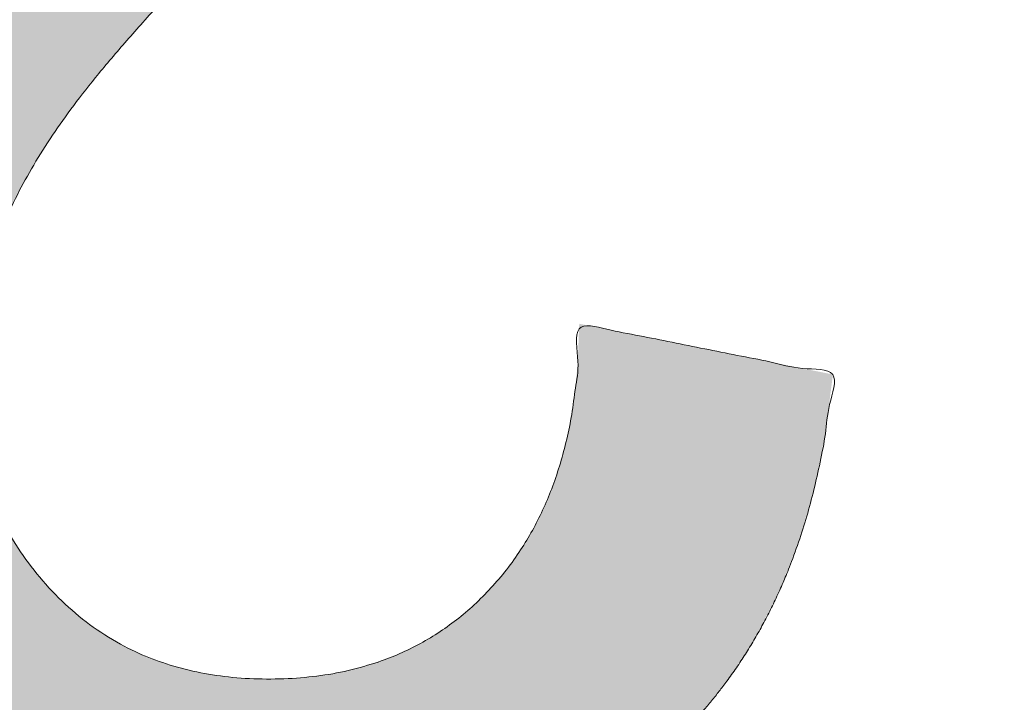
# Model space of a CAD drawing. Header units: inches. Extents: x -416 to -272, y -73 to 47.
# Tile 91 of 206: x -354.292 to -352.955, y -6.216 to -5.289. Entities that reach past the tile are written whole.
import ezdxf

# ---------------------------------------------------------------- set-up
doc = ezdxf.new("R2010")
doc.units = ezdxf.units.IN
doc.header["$LTSCALE"] = 32
doc.header["$MEASUREMENT"] = 0
doc.linetypes.add('Dash Style-1', pattern=[0.083328, 0.041656, -0.041672])
for name, color, linetype, lineweight in [('Black', 7, 'Continuous', 18), ('DashLine', 7, 'Continuous', 13), ('DashLineFill', 7, 'Dash Style-1', 13), ('Drawing', 7, 'Continuous', 18), ('Metal-DeskStructure', 7, 'Continuous', 13), ('None', 7, 'Continuous', 18), ('Plastic-BracketCover', 7, 'Continuous', 13), ('SolidLine', 7, 'Continuous', 15), ('Wood_1-H', 7, 'Continuous', 13)]:
    doc.layers.add(name, color=color, linetype=linetype, lineweight=lineweight)
pattern_1 = [(45, (0, 0), (-1.61301565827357, 1.935715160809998), []), (45, (-1.0608, 1.0608), (-0.4723460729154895, 0.4167612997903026), [])]

# ---------------------------------------------------------------- blocks, each defined once
blk = doc.blocks.new('Group-45')
at = {"layer": 'Plastic-BracketCover', "color": 7}
for points, knots in [([(1.38164285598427, 0.884128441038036), (1.463766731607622, 0.884128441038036), (1.549581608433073, 0.884128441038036), (1.553272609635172, 0.8804374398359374), (1.555118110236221, 0.8730554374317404), (1.55696180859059, 0.8619824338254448), (1.55696180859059, 0.8453729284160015), (1.555118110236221, 0.8342999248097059), (1.553272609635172, 0.8269179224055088), (1.549581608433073, 0.8232269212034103), (1.463766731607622, 0.8232269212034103), (1.38164285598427, 0.8232269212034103), (1.255227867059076, 0.7604808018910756), (1.128812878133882, 0.6977346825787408), (1.119585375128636, 0.6940436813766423), (1.112203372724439, 0.692198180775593), (1.106666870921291, 0.6958891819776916), (1.104821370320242, 0.7106531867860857), (1.104821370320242, 0.7327991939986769), (1.106666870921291, 0.7457176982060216), (1.10851237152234, 0.7530997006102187), (1.114048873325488, 0.7567907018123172), (1.117739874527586, 0.7586362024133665), (1.181408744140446, 0.789086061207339), (1.245077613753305, 0.8195359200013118), (1.263532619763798, 0.8287634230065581), (1.304133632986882, 0.8453729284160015), (1.324432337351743, 0.8546004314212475), (1.324432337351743, 0.8555231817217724), (1.324432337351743, 0.856445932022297), (1.28383402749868, 0.871209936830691), (1.246923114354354, 0.8896649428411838), (1.18233149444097, 0.9201148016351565), (1.117739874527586, 0.9505646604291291), (1.114048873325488, 0.9524101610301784), (1.10851237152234, 0.9561011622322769), (1.106666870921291, 0.963483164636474), (1.104821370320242, 0.9745561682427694), (1.104821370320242, 0.9967021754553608), (1.107589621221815, 1.016079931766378), (1.121430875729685, 1.013311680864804), (1.128812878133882, 1.009620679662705), (1.255227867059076, 0.9468745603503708), (1.38164285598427, 0.884128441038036)], [0, 0, 0, 0.05246714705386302, 0.05482524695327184, 0.05718334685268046, 0.05954144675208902, 0.06189954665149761, 0.06484717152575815, 0.06779479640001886, 0.07074242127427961, 0.07369004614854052, 0.1392739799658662, 0.1392739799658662, 0.251980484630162, 0.251980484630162, 0.259917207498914, 0.267853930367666, 0.2757906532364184, 0.2837273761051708, 0.2916640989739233, 0.2996008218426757, 0.307537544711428, 0.31547426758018, 0.31547426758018, 0.4512108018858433, 0.4512108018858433, 0.4908944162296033, 0.5305780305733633, 0.5305780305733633, 0.5322202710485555, 0.5322202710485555, 0.6091019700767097, 0.6091019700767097, 0.7421406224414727, 0.7421406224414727, 0.7498287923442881, 0.7575169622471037, 0.7652051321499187, 0.7728933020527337, 0.7836567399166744, 0.8051836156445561, 0.8159470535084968, 0.8159470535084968, 1, 1, 1]), ([(1.132503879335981, 0.670086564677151), (1.139885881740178, 0.670086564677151), (1.149113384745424, 0.6682410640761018), (1.154649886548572, 0.6645500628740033), (1.15834088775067, 0.6608590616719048), (1.15834088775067, 0.5759669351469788), (1.15834088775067, 0.4947658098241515), (1.23400551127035, 0.4947658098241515), (1.309670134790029, 0.4947658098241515), (1.309670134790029, 0.5722759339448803), (1.309670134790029, 0.6516315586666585), (1.313361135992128, 0.655322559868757), (1.318897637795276, 0.6590135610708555), (1.328123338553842, 0.6608590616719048), (1.341041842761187, 0.6608590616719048), (1.350269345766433, 0.6590135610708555), (1.355805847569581, 0.655322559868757), (1.359496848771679, 0.6516315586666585), (1.359496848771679, 0.5722759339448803), (1.359496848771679, 0.4947658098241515), (1.452693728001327, 0.4947658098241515), (1.547736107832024, 0.4947658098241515), (1.553272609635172, 0.4910766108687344), (1.555118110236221, 0.4836946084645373), (1.55696180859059, 0.4726216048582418), (1.55696180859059, 0.4560120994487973), (1.555118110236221, 0.4449390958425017), (1.553272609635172, 0.4375570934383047), (1.547736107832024, 0.4338660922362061), (1.338274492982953, 0.4338660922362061), (1.117739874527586, 0.4338660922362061), (1.106666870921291, 0.4486300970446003), (1.106666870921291, 0.5565900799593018), (1.106666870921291, 0.6608590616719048), (1.11035787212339, 0.6645500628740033), (1.115894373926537, 0.6682410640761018), (1.126967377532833, 0.670086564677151), (1.132503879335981, 0.670086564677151)], [0, 0, 0, 0.005581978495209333, 0.01116395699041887, 0.0167459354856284, 0.02232791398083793, 0.1451300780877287, 0.1451300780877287, 0.2595592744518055, 0.2595592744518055, 0.3767794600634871, 0.3795704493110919, 0.3823614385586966, 0.3851524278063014, 0.3879434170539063, 0.3900366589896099, 0.3921299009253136, 0.3942231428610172, 0.3963163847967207, 0.4842315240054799, 0.4842315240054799, 0.5899392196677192, 0.5920324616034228, 0.5941257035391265, 0.5962189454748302, 0.598312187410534, 0.5999867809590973, 0.6016613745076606, 0.6033359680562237, 0.6050105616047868, 0.7933998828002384, 0.80512203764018, 0.8168441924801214, 0.9765556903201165, 0.9824167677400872, 0.988277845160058, 0.994138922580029, 1, 1, 1]), ([(1.237695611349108, 0.3644410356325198), (1.272760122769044, 0.3644410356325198), (1.326277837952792, 0.3422950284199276), (1.363187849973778, 0.3016940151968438), (1.385333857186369, 0.2426397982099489), (1.385333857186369, 0.1752790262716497), (1.385333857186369, 0.1503647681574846), (1.465612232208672, 0.1503647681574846), (1.549581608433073, 0.1503647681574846), (1.553272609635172, 0.1466755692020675), (1.555118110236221, 0.1392935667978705), (1.55696180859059, 0.1282205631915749), (1.55696180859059, 0.1116110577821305), (1.555118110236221, 0.1005380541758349), (1.553272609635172, 0.09315605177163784), (1.549581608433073, 0.08946505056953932), (1.339197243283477, 0.08946505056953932), (1.119585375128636, 0.08946505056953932), (1.106666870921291, 0.1042290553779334), (1.106666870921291, 0.161438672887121), (1.106666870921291, 0.2241847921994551), (1.11035787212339, 0.2500218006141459), (1.117739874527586, 0.2869300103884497), (1.139885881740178, 0.3238400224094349), (1.171259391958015, 0.3515225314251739), (1.213704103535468, 0.3644410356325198), (1.237695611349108, 0.3644410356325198)], [0, 0, 0, 0.06626756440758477, 0.13253512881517, 0.1988026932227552, 0.2650702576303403, 0.3039664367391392, 0.3039664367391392, 0.4292971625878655, 0.4350595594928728, 0.4408219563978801, 0.4465843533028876, 0.4523467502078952, 0.456956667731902, 0.4615665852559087, 0.4661765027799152, 0.4707864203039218, 0.728938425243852, 0.745073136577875, 0.7612078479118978, 0.8451067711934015, 0.8709223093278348, 0.8967378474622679, 0.922553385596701, 0.948368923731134, 0.9741844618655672, 1, 1, 1]), ([(1.243232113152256, 0.3016940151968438), (1.215549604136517, 0.3016940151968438), (1.178641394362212, 0.2813935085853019), (1.162031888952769, 0.2518673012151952), (1.156495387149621, 0.2204937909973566), (1.156495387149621, 0.1771245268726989), (1.156495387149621, 0.1503647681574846), (1.24600036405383, 0.1503647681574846), (1.335505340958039, 0.1503647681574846), (1.335505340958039, 0.1771245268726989), (1.335505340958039, 0.2297212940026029), (1.322586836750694, 0.2666295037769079), (1.296751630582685, 0.2906210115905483), (1.263532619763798, 0.3016940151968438), (1.243232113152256, 0.3016940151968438)], [0, 0, 0, 0.05309765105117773, 0.1061953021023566, 0.1592929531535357, 0.2123906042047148, 0.29793681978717, 0.29793681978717, 0.5840684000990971, 0.5840684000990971, 0.6696146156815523, 0.7522109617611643, 0.8348073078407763, 0.917403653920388, 1, 1, 1])]:
    blk.add_open_spline(points, degree=2, knots=knots, dxfattribs=at)
blk = doc.blocks.new('1BRPFY-Leg_Plate (2D)')
at = {"layer": 'DashLineFill', "linetype": 'Continuous', "lineweight": 13}
h = blk.add_hatch(dxfattribs=at)
h.set_pattern_fill('Steel', color=253, style=0, pattern_type=2)
h.set_pattern_definition(pattern_1)
edge = h.paths.add_edge_path()
edge.add_arc((-1.704724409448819, 1.704724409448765), 0.1259842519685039, 90, 180, ccw=False)
edge.add_line((-1.704724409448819, 1.830708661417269), (1.704724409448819, 1.830708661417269))
edge.add_arc((1.704724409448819, 1.704724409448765), 0.1259842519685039, 0, 90, ccw=False)
edge.add_line((1.830708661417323, 1.704724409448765), (1.830708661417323, -1.704724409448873))
edge.add_arc((1.704724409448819, -1.704724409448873), 0.125984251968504, -89.99999999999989, 1.1368683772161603e-13, ccw=False)
edge.add_line((1.704724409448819, -1.830708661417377), (-1.704724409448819, -1.830708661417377))
edge.add_arc((-1.704724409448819, -1.704724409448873), 0.125984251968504, 180, 269.99999999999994, ccw=False)
edge.add_line((-1.830708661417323, -1.704724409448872), (-1.830708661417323, 1.704724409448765))
at = {"layer": 'SolidLine', "flags": 128}
blk.add_lwpolyline([(0.7086614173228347, 0.9153543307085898), (0.728920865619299, 0.9143590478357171), (0.7489852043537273, 0.9113827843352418), (0.7686612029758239, 0.9064542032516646), (0.7877593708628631, 0.8996207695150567), (0.8060957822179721, 0.8909482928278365), (0.823493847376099, 0.8805202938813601), (0.8397860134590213, 0.868437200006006), (0.8548153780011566, 0.854815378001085), (0.8684372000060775, 0.8397860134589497), (0.8805202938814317, 0.8234938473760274), (0.8909482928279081, 0.8060957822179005), (0.8996207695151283, 0.7877593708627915), (0.9064542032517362, 0.7686612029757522), (0.9113827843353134, 0.7489852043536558), (0.9143590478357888, 0.7289208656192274), (0.9153543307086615, 0.7086614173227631), (0.9143590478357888, 0.6884019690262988), (0.9113827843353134, 0.6683376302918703), (0.9064542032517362, 0.6486616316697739), (0.8996207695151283, 0.6295634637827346), (0.8909482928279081, 0.6112270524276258), (0.8805202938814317, 0.5938289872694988), (0.8684372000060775, 0.5775368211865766), (0.8548153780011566, 0.5625074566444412), (0.8397860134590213, 0.5488856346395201), (0.823493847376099, 0.5368025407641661), (0.8060957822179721, 0.5263745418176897), (0.7877593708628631, 0.5177020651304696), (0.7686612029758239, 0.5108686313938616), (0.7489852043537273, 0.5059400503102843), (0.728920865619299, 0.502963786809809), (0.7086614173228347, 0.5019685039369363), (0.6884019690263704, 0.502963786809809), (0.668337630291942, 0.5059400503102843), (0.6486616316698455, 0.5108686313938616), (0.6295634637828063, 0.5177020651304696), (0.6112270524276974, 0.5263745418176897), (0.5938289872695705, 0.5368025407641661), (0.5775368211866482, 0.5488856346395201), (0.5625074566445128, 0.5625074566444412), (0.5488856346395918, 0.5775368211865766), (0.5368025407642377, 0.5938289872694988), (0.5263745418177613, 0.6112270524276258), (0.5177020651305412, 0.6295634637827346), (0.5108686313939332, 0.6486616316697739), (0.5059400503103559, 0.6683376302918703), (0.5029637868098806, 0.6884019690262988), (0.5019685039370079, 0.7086614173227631), (0.5029637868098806, 0.7289208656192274), (0.5059400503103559, 0.7489852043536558), (0.5108686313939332, 0.7686612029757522), (0.5177020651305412, 0.7877593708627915), (0.5263745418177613, 0.8060957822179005), (0.5368025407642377, 0.8234938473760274), (0.5488856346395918, 0.8397860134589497), (0.5625074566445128, 0.854815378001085), (0.5775368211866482, 0.868437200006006), (0.5938289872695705, 0.8805202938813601), (0.6112270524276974, 0.8909482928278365), (0.6295634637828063, 0.8996207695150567), (0.6486616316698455, 0.9064542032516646), (0.668337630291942, 0.9113827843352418), (0.6884019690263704, 0.9143590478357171)], close=True, dxfattribs=at)
at = {"layer": 'Plastic-BracketCover', "color": 7}
blk.add_blockref('Group-45', (0, 0), dxfattribs=at)
blk = doc.blocks.new('1BRPX8-Util_Bkt_Lg-F (2D)')
at = {"layer": 'DashLineFill', "linetype": 'Continuous', "lineweight": 13}
h = blk.add_hatch(dxfattribs=at)
h.set_pattern_fill('Steel', color=253, style=0, pattern_type=2)
h.set_pattern_definition(pattern_1)
edge = h.paths.add_edge_path()
edge.add_line((-4.468503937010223, 7.539370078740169), (-2.421259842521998, 7.539370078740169))
edge.add_line((-2.421259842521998, 7.539370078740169), (-2.421259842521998, 7.917322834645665))
edge.add_arc((-2.303149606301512, 7.91732283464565), 0.1181102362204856, 90.0000000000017, 179.9999999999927, ccw=False)
edge.add_line((-2.303149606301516, 8.035433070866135), (2.303149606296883, 8.035433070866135))
edge.add_arc((2.30314960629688, 7.917322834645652), 0.1181102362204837, 6.423306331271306e-12, 89.99999999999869, ccw=False)
edge.add_line((2.421259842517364, 7.917322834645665), (2.421259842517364, 7.539370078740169))
edge.add_line((2.421259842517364, 7.539370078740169), (4.46850393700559, 7.539370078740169))
edge.add_line((4.46850393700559, 7.539370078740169), (4.46850393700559, 7.405511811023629))
edge.add_line((4.46850393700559, 7.405511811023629), (3.129921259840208, 7.405511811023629))
edge.add_line((3.129921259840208, 7.405511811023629), (3.129921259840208, -2.011811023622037))
edge.add_line((3.129921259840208, -2.011811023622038), (4.46850393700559, -2.011811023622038))
edge.add_line((4.46850393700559, -2.011811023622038), (4.46850393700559, -2.145669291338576))
edge.add_line((4.46850393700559, -2.145669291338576), (2.421259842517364, -2.145669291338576))
edge.add_line((2.421259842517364, -2.145669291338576), (2.421259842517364, -2.523622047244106))
edge.add_arc((2.303149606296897, -2.523622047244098), 0.1181102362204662, 269.9999999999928, 359.9999999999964, ccw=False)
edge.add_line((2.303149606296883, -2.641732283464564), (-2.303149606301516, -2.641732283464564))
edge.add_arc((-2.303149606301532, -2.523622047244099), 0.1181102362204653, 180.0000000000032, 270.0000000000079, ccw=False)
edge.add_line((-2.421259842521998, -2.523622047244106), (-2.421259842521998, -2.145669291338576))
edge.add_line((-2.421259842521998, -2.145669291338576), (-4.468503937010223, -2.145669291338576))
edge.add_line((-4.468503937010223, -2.145669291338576), (-4.468503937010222, -2.011811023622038))
edge.add_line((-4.468503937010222, -2.011811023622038), (-3.129921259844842, -2.011811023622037))
edge.add_line((-3.129921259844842, -2.011811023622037), (-3.129921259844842, 7.405511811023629))
edge.add_line((-3.129921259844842, 7.405511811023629), (-4.468503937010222, 7.405511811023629))
edge.add_line((-4.468503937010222, 7.405511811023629), (-4.468503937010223, 7.539370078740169))
at = {"layer": 'SolidLine', "flags": 128}
blk.add_lwpolyline([(0.995886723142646, 1.054709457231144), (1.02880818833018, 1.024871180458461), (1.058646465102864, 0.9919497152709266), (1.085114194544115, 0.9562621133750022), (1.107956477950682, 0.9181520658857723), (1.126953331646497, 0.8779865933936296), (1.141921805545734, 0.836152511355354), (1.152717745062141, 0.7930527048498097), (1.159237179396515, 0.7491022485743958), (1.161417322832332, 0.704724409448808), (1.159237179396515, 0.6603465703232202), (1.152717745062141, 0.6163961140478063), (1.141921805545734, 0.573296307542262), (1.126953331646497, 0.5314622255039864), (1.107956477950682, 0.4912967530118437), (1.085114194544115, 0.4531867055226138), (1.058646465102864, 0.4174991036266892), (1.02880818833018, 0.3845776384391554), (0.995886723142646, 0.3547393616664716), (0.9601991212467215, 0.3282716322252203), (0.9220890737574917, 0.3054293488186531), (0.881923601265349, 0.2864324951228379), (0.8400895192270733, 0.2714640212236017), (0.7969897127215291, 0.2606680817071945), (0.7530392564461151, 0.2541486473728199), (0.7086614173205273, 0.2519685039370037), (0.6642835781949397, 0.2541486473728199), (0.6203331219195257, 0.2606680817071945), (0.5772333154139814, 0.2714640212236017), (0.5353992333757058, 0.2864324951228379), (0.4952337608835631, 0.3054293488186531), (0.4571237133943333, 0.3282716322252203), (0.4214361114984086, 0.3547393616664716), (0.3885146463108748, 0.3845776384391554), (0.358676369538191, 0.4174991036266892), (0.3322086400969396, 0.4531867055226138), (0.3093663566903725, 0.4912967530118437), (0.2903695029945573, 0.5314622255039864), (0.275401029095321, 0.573296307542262), (0.2646050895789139, 0.6163961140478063), (0.2580856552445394, 0.6603465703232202), (0.2559055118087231, 0.704724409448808), (0.2580856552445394, 0.7491022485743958), (0.2646050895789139, 0.7930527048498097), (0.275401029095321, 0.836152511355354), (0.2903695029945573, 0.8779865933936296), (0.3093663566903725, 0.9181520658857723), (0.3322086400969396, 0.9562621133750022), (0.358676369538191, 0.9919497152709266), (0.3885146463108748, 1.024871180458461), (0.4214361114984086, 1.054709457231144)], dxfattribs=at)
blk = doc.blocks.new('Slate-LegBrace (2D)')
at = {"layer": 'DashLineFill', "linetype": 'Continuous', "lineweight": 13}
h = blk.add_hatch(dxfattribs=at)
h.set_pattern_fill('Steel', color=253, style=0, pattern_type=2)
h.set_pattern_definition(pattern_1)
edge = h.paths.add_edge_path()
edge.add_line((-2.199587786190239, 0.1351515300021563), (-1.374775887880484, 0.1351515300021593))
edge.add_arc((3.774758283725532e-15, 0.01355418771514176), 1.380142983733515, 5.054592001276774, 174.9454079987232, ccw=False)
edge.add_line((1.374775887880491, 0.1351515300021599), (2.199718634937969, 0.1351515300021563))
edge.add_arc((6.542437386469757e-05, 0.01705725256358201), 2.202821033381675, 3.073127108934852, 176.9268728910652)
h = blk.add_hatch(dxfattribs=at)
h.set_pattern_fill('Steel', color=253, style=0, pattern_type=2)
h.set_pattern_definition(pattern_1)
edge = h.paths.add_edge_path()
edge.add_line((-2.191696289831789, 0.2375138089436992), (-1.463739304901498, 0.2375137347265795))
edge.add_arc((6.542437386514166e-05, 0.01704129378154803), 1.480314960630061, 8.565281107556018, 171.4347188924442, ccw=False)
edge.add_line((1.463870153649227, 0.2375137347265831), (2.191827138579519, 0.2375138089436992))
edge.add_line((2.191827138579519, 0.2375138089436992), (2.19971863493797, 0.1351515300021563))
edge.add_line((2.19971863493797, 0.1351515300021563), (1.374775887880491, 0.1351515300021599))
edge.add_arc((3.33066907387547e-15, 0.01355418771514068), 1.380142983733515, 5.054592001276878, 174.9454079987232)
edge.add_line((-1.374775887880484, 0.1351515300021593), (-2.19958778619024, 0.1351515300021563))
edge.add_line((-2.19958778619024, 0.1351515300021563), (-2.191696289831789, 0.2375138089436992))
h = blk.add_hatch(dxfattribs=at)
h.set_pattern_fill('Steel', color=253, style=0, pattern_type=2)
h.set_pattern_definition(pattern_1)
h.paths.add_polyline_path([(1.486912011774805, 0.237513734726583), (1.486912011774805, 0.2775137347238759), (1.542840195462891, 0.277513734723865), (1.542840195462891, 0.5187637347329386), (2.12119046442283, 0.5187637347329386), (2.12119046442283, 0.2775137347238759), (2.177118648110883, 0.2775137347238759), (2.177118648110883, 0.237513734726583)])
at = {"layer": 'DashLineFill', "flags": 128}
for points in [[(-2.199587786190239, 0.1351515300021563), (-1.374775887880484, 0.1351515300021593, -0.9154551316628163), (1.374775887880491, 0.1351515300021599), (2.199718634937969, 0.1351515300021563, 0.9477524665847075)], [(-2.191696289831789, 0.2375138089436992), (-1.463739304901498, 0.2375137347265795, -0.8606629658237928), (1.463870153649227, 0.2375137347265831), (2.191827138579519, 0.2375138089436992), (2.19971863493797, 0.1351515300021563), (1.374775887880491, 0.1351515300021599, 0.9154551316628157), (-1.374775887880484, 0.1351515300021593), (-2.19958778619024, 0.1351515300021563)]]:
    blk.add_lwpolyline(points, format="xyb", close=True, dxfattribs=at)
blk.add_lwpolyline([(1.486912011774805, 0.237513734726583), (1.486912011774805, 0.2775137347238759), (1.542840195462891, 0.277513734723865), (1.542840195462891, 0.5187637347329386), (2.12119046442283, 0.5187637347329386), (2.12119046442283, 0.2775137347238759), (2.177118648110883, 0.2775137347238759), (2.177118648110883, 0.237513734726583)], close=True, dxfattribs=at)
blk = doc.blocks.new('TLLegSleeve (2D)')
at = {"layer": 'DashLineFill', "linetype": 'Continuous', "lineweight": 13}
h = blk.add_hatch(dxfattribs=at)
h.set_pattern_fill('Steel', color=253, style=0, pattern_type=2)
h.set_pattern_definition(pattern_1)
edge = h.paths.add_edge_path()
edge.add_line((1.08267716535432, 1.402343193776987), (1.08267716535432, 2.913385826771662))
edge.add_arc((-1.707523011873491e-13, 2.913385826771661), 1.08267716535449, 4.479377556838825e-14, 180)
edge.add_line((-1.082677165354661, 2.913385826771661), (-1.08267716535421, 1.402343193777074))
edge.add_arc((-1.332267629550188e-15, 2.886579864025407e-15), 1.771653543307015, 127.6698869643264, 412.330113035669)
edge.add_line((1.08267716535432, 1.402343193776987), (1.08267716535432, 1.402343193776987))
edge = h.paths.add_edge_path()
edge.add_arc((1.665334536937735e-15, 2.91338582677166), 0.7480314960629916, 0, 180, ccw=False)
edge.add_arc((1.665334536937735e-15, 2.91338582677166), 0.7480314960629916, 180, 360, ccw=False)
edge = h.paths.add_edge_path()
edge.add_arc((-1.723066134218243e-13, 9.149983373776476e-17), 1.437007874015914, 0, 180, ccw=False)
edge.add_arc((-1.723066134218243e-13, 5.70119602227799e-16), 1.437007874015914, 180, 360, ccw=False)
at = {"layer": 'DashLine', "color": 8, "flags": 128}
blk.add_lwpolyline([(-1.096189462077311e-14, 1.653543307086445), (0.1620755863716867, 1.645581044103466), (0.3225902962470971, 1.621770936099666), (0.479998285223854, 1.582342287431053), (0.6327836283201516, 1.527674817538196), (0.7794749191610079, 1.458295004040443), (0.9186594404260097, 1.374871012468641), (1.048996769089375, 1.278206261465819), (1.169231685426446, 1.169231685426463), (1.278206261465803, 1.048996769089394), (1.374871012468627, 0.9186594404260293), (1.458295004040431, 0.7794749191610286), (1.527674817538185, 0.6327836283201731)], dxfattribs=at)
at = {"layer": 'DashLineFill', "flags": 128}
for points in [[(1.08267716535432, 1.402343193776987), (1.08267716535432, 2.913385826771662, 0.9999999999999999), (-1.082677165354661, 2.913385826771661), (-1.08267716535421, 1.402343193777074, 2.931618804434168), (1.08267716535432, 1.402343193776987)], [(-1.437007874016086, 3.308097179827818e-16, -0.9999999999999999), (1.437007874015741, 3.308097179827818e-16, -0.9999999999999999)]]:
    blk.add_lwpolyline(points, format="xyb", close=True, dxfattribs=at)
blk = doc.blocks.new('Group-97')
at = {"layer": 'SolidLine', "flags": 128}
blk.add_lwpolyline([(7.34251968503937, -8.30708661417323, -0.414213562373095), (9.05511811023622, -6.594488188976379, -0.414213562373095), (10.76771653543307, -8.30708661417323, -0.414213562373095), (9.05511811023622, -10.01968503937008, -0.414213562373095)], format="xyb", close=True, dxfattribs=at)
at = {"layer": 'Wood_1-H', "color": 7}
for name in ['1BRPX8-Util_Bkt_Lg-F (2D)', 'TLLegSleeve (2D)', 'Slate-LegBrace (2D)', '1BRPFY-Leg_Plate (2D)']:
    blk.add_blockref(name, (9.05511811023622, -8.30708661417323), dxfattribs=at)
blk = doc.blocks.new('Group-49')
at = {"layer": 'Metal-DeskStructure', "color": 7, "flags": 128}
blk.add_lwpolyline([(0.8051100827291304, 0.3242076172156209), (0.6569804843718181, -0.1001143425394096), (0.9545622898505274, -0.1001143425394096)], close=True, dxfattribs=at)
at = {"layer": 'Metal-DeskStructure', "color": 7}
blk.add_open_spline([(1.174112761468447, -0.3918349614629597), (1.184693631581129, -0.4210075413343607), (1.168822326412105, -0.4369198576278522), (1.14501536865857, -0.439571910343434), (1.104014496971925, -0.439571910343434), (1.078886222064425, -0.4369198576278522), (1.066982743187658, -0.4329417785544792), (1.060369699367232, -0.4236595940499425), (1.057724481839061, -0.4170294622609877), (1.021353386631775, -0.3010040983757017), (0.9849822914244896, -0.1849787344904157), (0.807093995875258, -0.1849787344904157), (0.6292057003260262, -0.1849787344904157), (0.5941572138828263, -0.2996780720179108), (0.5591087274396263, -0.4143774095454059), (0.5564635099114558, -0.4210075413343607), (0.5498504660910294, -0.4302897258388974), (0.5379469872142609, -0.4369198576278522), (0.5141400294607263, -0.439571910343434), (0.477108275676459, -0.439571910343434), (0.4519787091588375, -0.4355938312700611), (0.4427204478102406, -0.4249856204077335), (0.4427204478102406, -0.4050952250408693), (0.4480108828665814, -0.3905089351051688), (0.5915119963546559, 0.0006630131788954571), (0.7350131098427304, 0.3918349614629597), (0.7376583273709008, 0.3971390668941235), (0.7469165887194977, 0.4037691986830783), (0.7627866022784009, 0.4077472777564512), (0.789238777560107, 0.4090720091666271), (0.8302396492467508, 0.4090720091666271), (0.8580131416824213, 0.4077472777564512), (0.8752070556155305, 0.4037691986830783), (0.8844653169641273, 0.3971390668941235), (0.8871105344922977, 0.3918349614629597), (1.030611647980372, 0), (1.174112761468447, -0.3918349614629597)], degree=2, knots=[0, 0, 0, 0.01595318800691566, 0.02392978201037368, 0.03190637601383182, 0.03938443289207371, 0.04686248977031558, 0.05434054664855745, 0.06181860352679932, 0.06181860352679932, 0.1891978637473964, 0.1891978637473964, 0.3755520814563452, 0.3755520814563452, 0.5011946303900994, 0.5011946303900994, 0.5086726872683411, 0.5161507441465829, 0.5236288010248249, 0.5311068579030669, 0.5385854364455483, 0.5460640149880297, 0.5535425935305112, 0.5610211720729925, 0.5610211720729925, 0.7618481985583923, 0.7618481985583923, 0.7647050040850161, 0.7675618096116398, 0.7704186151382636, 0.7732754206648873, 0.7763226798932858, 0.7793699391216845, 0.7824171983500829, 0.7854644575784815, 0.7854644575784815, 1, 1, 1], dxfattribs=at)
blk = doc.blocks.new('TL14_lower_leg (2D)')
at = {"layer": 'DashLine', "flags": 128}
blk.add_lwpolyline([(0.1350629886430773, 1.371317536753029), (0.2688252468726, 1.351475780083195), (0.3999985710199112, 1.318618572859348), (0.5273196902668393, 1.27306234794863), (0.649562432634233, 1.215245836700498), (0.7655495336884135, 1.14572584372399), (0.8741639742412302, 1.065171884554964), (0.9743597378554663, 0.9743597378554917), (1.065171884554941, 0.8741639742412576), (1.14572584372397, 0.7655495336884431), (1.215245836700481, 0.6495624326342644), (1.273062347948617, 0.5273196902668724), (1.318618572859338, 0.3999985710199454), (1.351475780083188, 0.2688252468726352), (1.371317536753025, 0.1350629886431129), (1.377952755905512, 1.783045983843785e-14)], dxfattribs=at)
blk.add_lwpolyline([(0.7086614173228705, 0.8700787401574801), (0.7244830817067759, 0.8693014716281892), (0.7401523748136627, 0.8669771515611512), (0.7555183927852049, 0.8631281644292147), (0.7704331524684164, 0.8577915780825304), (0.784753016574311, 0.8510187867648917), (0.7983400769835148, 0.8428750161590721), (0.8110634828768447, 0.8334386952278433), (0.8228007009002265, 0.8228007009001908), (0.8334386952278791, 0.8110634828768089), (0.842875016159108, 0.7983400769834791), (0.8510187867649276, 0.7847530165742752), (0.8577915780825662, 0.7704331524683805), (0.8631281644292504, 0.7555183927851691), (0.866977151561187, 0.740152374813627), (0.8693014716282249, 0.72448308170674), (0.870078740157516, 0.7086614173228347), (0.8693014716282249, 0.6928397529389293), (0.866977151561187, 0.6771704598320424), (0.8631281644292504, 0.6618044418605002), (0.8577915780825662, 0.6468896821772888), (0.8510187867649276, 0.6325698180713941), (0.842875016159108, 0.6189827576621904), (0.8334386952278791, 0.6062593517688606), (0.8228007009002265, 0.5945221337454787), (0.8110634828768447, 0.5838841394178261), (0.7983400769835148, 0.5744478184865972), (0.784753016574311, 0.5663040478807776), (0.7704331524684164, 0.559531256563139), (0.7555183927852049, 0.5541946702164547), (0.7401523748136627, 0.5503456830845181), (0.7244830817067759, 0.5480213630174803), (0.7086614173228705, 0.5472440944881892), (0.6928397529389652, 0.5480213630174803), (0.6771704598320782, 0.5503456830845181), (0.6618044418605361, 0.5541946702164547), (0.6468896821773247, 0.559531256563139), (0.63256981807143, 0.5663040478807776), (0.6189827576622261, 0.5744478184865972), (0.6062593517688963, 0.5838841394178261), (0.5945221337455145, 0.5945221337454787), (0.5838841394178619, 0.6062593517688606), (0.5744478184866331, 0.6189827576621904), (0.5663040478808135, 0.6325698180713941), (0.5595312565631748, 0.6468896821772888), (0.5541946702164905, 0.6618044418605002), (0.5503456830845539, 0.6771704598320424), (0.548021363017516, 0.6928397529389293), (0.5472440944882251, 0.7086614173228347), (0.548021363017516, 0.72448308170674), (0.5503456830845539, 0.740152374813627), (0.5541946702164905, 0.7555183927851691), (0.5595312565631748, 0.7704331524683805), (0.5663040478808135, 0.7847530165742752), (0.5744478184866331, 0.7983400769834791), (0.5838841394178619, 0.8110634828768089), (0.5945221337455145, 0.8228007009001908), (0.6062593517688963, 0.8334386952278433), (0.6189827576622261, 0.8428750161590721), (0.63256981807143, 0.8510187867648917), (0.6468896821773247, 0.8577915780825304), (0.6618044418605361, 0.8631281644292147), (0.6771704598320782, 0.8669771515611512), (0.6928397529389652, 0.8693014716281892)], close=True, dxfattribs=at)
at = {"layer": 'Metal-DeskStructure', "color": 7}
blk.add_blockref('Group-49', (0, 0), dxfattribs=at)
blk = doc.blocks.new('Group-50')
at = {"layer": 'DashLineFill', "linetype": 'Continuous', "lineweight": 13}
h = blk.add_hatch(dxfattribs=at)
h.set_pattern_fill('Steel', color=253, style=0, pattern_type=2)
h.set_pattern_definition(pattern_1)
h.paths.add_polyline_path([(-2.066929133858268, 1.397637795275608), (2.066929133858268, 1.397637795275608), (2.066929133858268, 0.1377952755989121), (2.106299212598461, 0.1377952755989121), (2.106299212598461, -0.1377952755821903), (2.066929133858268, -0.1377952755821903), (2.066929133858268, -5.275590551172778), (2.106299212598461, -5.275590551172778), (2.106299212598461, -5.55118110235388), (2.066929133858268, -5.55118110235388), (2.066929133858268, -5.82677165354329), (-2.066929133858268, -5.82677165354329), (-2.066929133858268, -5.55118110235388), (-2.106299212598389, -5.55118110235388), (-2.106299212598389, -5.275590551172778), (-2.066929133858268, -5.275590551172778), (-2.066929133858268, -0.1377952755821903), (-2.106299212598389, -0.1377952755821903), (-2.106299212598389, 0.1377952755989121), (-2.066929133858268, 0.1377952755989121)])
blk = doc.blocks.new('TL14_upper_leg (2D)')
at = {"layer": 'DashLine', "flags": 128}
blk.add_lwpolyline([(0.2381023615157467, 1.197021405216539), (0.3542844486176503, 1.167919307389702), (0.4670545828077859, 1.127569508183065), (0.5753267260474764, 1.076360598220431), (0.6780581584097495, 1.01478574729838), (0.7742595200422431, 0.9434379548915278), (0.8630043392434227, 0.8630043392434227), (0.9434379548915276, 0.7742595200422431), (1.01478574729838, 0.6780581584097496), (1.076360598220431, 0.5753267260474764), (1.127569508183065, 0.467054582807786), (1.167919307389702, 0.3542844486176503), (1.197021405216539, 0.2381023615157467), (1.214595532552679, 0.1196272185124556), (1.22047244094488, 7.47323834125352e-17)], dxfattribs=at)
at = {"layer": 'DashLine', "color": 7}
blk.add_blockref('Group-50', (0, 0), dxfattribs=at)
blk = doc.blocks.new('Group-55')
at = {"layer": 'DashLine'}
for p, q in [((0.0001991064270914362, 3.818897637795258), (0.0001991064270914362, 4.055118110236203)), ((-0.117911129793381, 3.700787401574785), (-0.3541316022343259, 3.700787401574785)), ((0.1183093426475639, 3.700787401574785), (0.3545298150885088, 3.700787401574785)), ((0.0001991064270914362, 3.582677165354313), (0.0001991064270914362, 3.346456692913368))]:
    blk.add_line(p, q, dxfattribs=at)
at = {"layer": 'DashLine', "flags": 128}
blk.add_lwpolyline([(-0.2557064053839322, 3.700787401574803), (-0.254474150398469, 3.725870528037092), (-0.2507892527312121, 3.750712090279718), (-0.2446871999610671, 3.775072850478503), (-0.2362267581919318, 3.798718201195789), (-0.2254894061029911, 3.821420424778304), (-0.2125785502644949, 3.842960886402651), (-0.1976185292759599, 3.863132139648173), (-0.180753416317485, 3.881739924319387), (-0.1621456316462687, 3.898605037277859), (-0.1419743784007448, 3.913565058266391), (-0.1204339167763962, 3.926475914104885), (-0.09773169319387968, 3.937213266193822), (-0.07408634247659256, 3.945673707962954), (-0.04972558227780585, 3.951775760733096), (-0.02488402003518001, 3.955460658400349), (0.0001991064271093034, 3.956692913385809), (0.02528223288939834, 3.955460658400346), (0.05012379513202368, 3.951775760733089), (0.07448455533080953, 3.945673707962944), (0.09812990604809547, 3.937213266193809), (0.1208321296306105, 3.926475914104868), (0.1423725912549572, 3.913565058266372), (0.1625438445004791, 3.898605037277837), (0.181151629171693, 3.881739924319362), (0.1980167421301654, 3.863132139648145), (0.2129767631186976, 3.842960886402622), (0.2258876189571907, 3.821420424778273), (0.2366249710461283, 3.798718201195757), (0.2450854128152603, 3.775072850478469), (0.2511874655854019, 3.750712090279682), (0.2548723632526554, 3.725870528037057), (0.2561046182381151, 3.700787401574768), (0.2548723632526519, 3.675704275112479), (0.251187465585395, 3.650862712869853), (0.24508541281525, 3.626501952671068), (0.2366249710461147, 3.602856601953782), (0.2258876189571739, 3.580154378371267), (0.2129767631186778, 3.55861391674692), (0.1980167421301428, 3.538442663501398), (0.1811516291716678, 3.519834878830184), (0.1625438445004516, 3.502969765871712), (0.1423725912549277, 3.488009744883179), (0.1208321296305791, 3.475098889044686), (0.09812990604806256, 3.464361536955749), (0.07448455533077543, 3.455901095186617), (0.05012379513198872, 3.449799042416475), (0.02528223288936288, 3.446114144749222), (0.0001991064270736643, 3.444881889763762), (-0.02488402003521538, 3.446114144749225), (-0.04972558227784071, 3.449799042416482), (-0.07408634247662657, 3.455901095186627), (-0.09773169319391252, 3.464361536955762), (-0.1204339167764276, 3.475098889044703), (-0.1419743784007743, 3.488009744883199), (-0.1621456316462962, 3.502969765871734), (-0.1807534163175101, 3.519834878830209), (-0.1976185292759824, 3.538442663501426), (-0.2125785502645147, 3.558613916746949), (-0.2254894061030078, 3.580154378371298), (-0.2362267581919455, 3.602856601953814), (-0.2446871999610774, 3.626501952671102), (-0.250789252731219, 3.650862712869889), (-0.2544741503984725, 3.675704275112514)], close=True, dxfattribs=at)
blk = doc.blocks.new('Group-58')
at = {"layer": 'SolidLine', "color": 7}
for points, knots in [([(1.394870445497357, 4.693958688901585), (1.417014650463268, 4.693958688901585), (1.452079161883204, 4.682887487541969), (1.481607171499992, 4.664432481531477), (1.501907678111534, 4.636749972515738), (1.524053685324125, 4.586922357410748), (1.524053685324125, 4.479885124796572), (1.524053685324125, 4.413448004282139), (1.512980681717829, 4.398683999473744), (1.29982806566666, 4.398683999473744), (1.086675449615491, 4.398683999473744), (1.075602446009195, 4.413448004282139), (1.075602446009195, 4.471580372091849), (1.075602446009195, 4.562931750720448), (1.092211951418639, 4.614603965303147), (1.119894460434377, 4.647822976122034), (1.16234097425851, 4.666277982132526), (1.204785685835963, 4.666277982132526), (1.234313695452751, 4.658895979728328), (1.258305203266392, 4.644131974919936), (1.278605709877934, 4.620140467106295), (1.284142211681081, 4.60722196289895), (1.28783321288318, 4.625676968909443), (1.306286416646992, 4.657050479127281), (1.333968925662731, 4.681041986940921), (1.372724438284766, 4.693958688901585), (1.394870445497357, 4.693958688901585)], [0, 0, 0, 0.03145524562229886, 0.06291049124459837, 0.09436573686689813, 0.1258209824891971, 0.1887314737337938, 0.2661585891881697, 0.2758371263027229, 0.2855156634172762, 0.4355309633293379, 0.4452095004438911, 0.4548880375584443, 0.5214267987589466, 0.5746587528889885, 0.6278907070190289, 0.6811226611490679, 0.734354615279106, 0.762746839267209, 0.7911390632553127, 0.8195312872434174, 0.8479235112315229, 0.8479235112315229, 0.8859426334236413, 0.9239617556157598, 0.9619808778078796, 1, 1, 1]), ([(1.398561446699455, 4.63121347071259), (1.378260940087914, 4.63121347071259), (1.348732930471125, 4.618294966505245), (1.328432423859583, 4.594303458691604), (1.317359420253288, 4.5573952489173), (1.317359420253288, 4.4937254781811), (1.317359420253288, 4.457738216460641), (1.395792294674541, 4.457738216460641), (1.474225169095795, 4.457738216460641), (1.474225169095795, 4.501107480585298), (1.474225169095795, 4.585076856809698), (1.446542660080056, 4.618294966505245), (1.417014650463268, 4.63121347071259), (1.398561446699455, 4.63121347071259)], [0, 0, 0, 0.07915587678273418, 0.1583117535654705, 0.2374676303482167, 0.3166235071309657, 0.4195261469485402, 0.4195261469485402, 0.6437985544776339, 0.6437985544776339, 0.7678094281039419, 0.8839047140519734, 0.9419523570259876, 1, 1, 1]), ([(1.195558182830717, 4.605376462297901), (1.178948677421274, 4.605376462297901), (1.153113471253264, 4.596148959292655), (1.134658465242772, 4.575848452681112), (1.125430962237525, 4.544476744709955), (1.125430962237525, 4.489111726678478), (1.125430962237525, 4.457738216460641), (1.197404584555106, 4.457738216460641), (1.269378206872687, 4.457738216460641), (1.269378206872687, 4.491879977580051), (1.269378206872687, 4.548167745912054), (1.258305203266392, 4.577693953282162), (1.23800469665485, 4.596148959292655), (1.210322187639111, 4.605376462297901), (1.195558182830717, 4.605376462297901)], [0, 0, 0, 0.07449877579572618, 0.1489975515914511, 0.2234963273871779, 0.2979951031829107, 0.3954165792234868, 0.3954165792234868, 0.6189101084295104, 0.6189101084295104, 0.7249275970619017, 0.7936956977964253, 0.862463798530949, 0.9312318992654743, 1, 1, 1]), ([(1.500062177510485, 4.322850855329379), (1.507444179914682, 4.322850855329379), (1.52128543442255, 4.320082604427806), (1.524053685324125, 4.311777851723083), (1.524053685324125, 4.192744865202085), (1.524053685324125, 4.073711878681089), (1.522208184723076, 4.070020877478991), (1.516671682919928, 4.066329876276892), (1.507444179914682, 4.064484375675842), (1.494525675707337, 4.064484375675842), (1.48529817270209, 4.066329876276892), (1.479761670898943, 4.068175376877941), (1.476070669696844, 4.073711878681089), (1.476070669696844, 4.122616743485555), (1.476070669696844, 4.169676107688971), (1.306287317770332, 4.169676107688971), (1.136503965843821, 4.169676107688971), (1.16234007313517, 4.126307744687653), (1.18817618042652, 4.082939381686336), (1.190021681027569, 4.077402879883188), (1.191867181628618, 4.068175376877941), (1.18817618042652, 4.064484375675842), (1.177103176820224, 4.062638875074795), (1.164647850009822, 4.062638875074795), (1.154958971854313, 4.062638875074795), (1.149422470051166, 4.064484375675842), (1.145731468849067, 4.068175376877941), (1.143885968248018, 4.07186637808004), (1.110666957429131, 4.123539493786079), (1.077447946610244, 4.175212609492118), (1.075602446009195, 4.177058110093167), (1.075602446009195, 4.180749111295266), (1.073756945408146, 4.186285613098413), (1.073756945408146, 4.203356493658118), (1.073756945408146, 4.22135012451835), (1.077447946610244, 4.226886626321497), (1.081138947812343, 4.228732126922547), (1.279527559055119, 4.228732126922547), (1.476070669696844, 4.228732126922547), (1.476070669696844, 4.26933223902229), (1.476070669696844, 4.313623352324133), (1.479761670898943, 4.317314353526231), (1.48529817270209, 4.32100535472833), (1.494525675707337, 4.322850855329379), (1.500062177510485, 4.322850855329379)], [0, 0, 0, 0.002610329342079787, 0.007830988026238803, 0.01044131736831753, 0.1761946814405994, 0.1788050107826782, 0.1814153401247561, 0.1840256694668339, 0.1866359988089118, 0.1885937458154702, 0.1905514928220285, 0.1925092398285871, 0.194466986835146, 0.2443885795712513, 0.2443885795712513, 0.4244984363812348, 0.4244984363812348, 0.4780496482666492, 0.4780496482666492, 0.4842405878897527, 0.4904315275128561, 0.4966224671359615, 0.5028134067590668, 0.5070707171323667, 0.5109409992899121, 0.5148112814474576, 0.5186815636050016, 0.5186815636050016, 0.576294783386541, 0.576294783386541, 0.5787425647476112, 0.5811903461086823, 0.5836381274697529, 0.590247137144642, 0.5931844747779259, 0.5961218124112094, 0.599059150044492, 0.9118813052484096, 0.9118813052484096, 0.9765012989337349, 0.9823759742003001, 0.9882506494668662, 0.9941253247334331, 1, 1, 1])]:
    blk.add_open_spline(points, degree=2, knots=knots, dxfattribs=at)
blk = doc.blocks.new('1BRPT9-Bracket (2D)')
at = {"layer": 'DashLineFill', "linetype": 'Continuous', "lineweight": 13}
h = blk.add_hatch(dxfattribs=at)
h.set_pattern_fill('Steel', color=253, style=0, pattern_type=2)
h.set_pattern_definition(pattern_1)
edge = h.paths.add_edge_path()
edge.add_line((-2.32206875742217, -8.74015748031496), (-2.32206875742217, 8.740157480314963))
edge.add_line((-2.32206875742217, 8.740157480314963), (1.677931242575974, 8.740157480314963))
edge.add_arc((1.677931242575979, 8.488188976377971), 0.2519685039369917, -3.979039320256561e-12, 90.0000000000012, ccw=False)
edge.add_line((1.929899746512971, 8.488188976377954), (1.929899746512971, 7.480314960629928))
edge.add_line((1.929899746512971, 7.480314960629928), (2.323600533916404, 7.461135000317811))
edge.add_line((2.323600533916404, 7.461135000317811), (2.323600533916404, -7.480314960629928))
edge.add_line((2.323600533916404, -7.480314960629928), (1.929899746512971, -7.480314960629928))
edge.add_line((1.929899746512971, -7.480314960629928), (1.929899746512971, -8.488188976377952))
edge.add_arc((1.677931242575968, -8.488188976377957), 0.2519685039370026, -90.00000000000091, 1.0800249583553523e-12, ccw=False)
edge.add_line((1.677931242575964, -8.74015748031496), (-2.32206875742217, -8.74015748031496))
at = {"layer": 'Metal-DeskStructure', "color": 7}
blk.add_blockref('Group-55', (0, 0), dxfattribs=at)
at = {"layer": 'SolidLine', "color": 7}
blk.add_blockref('Group-58', (0, 0), dxfattribs=at)
blk = doc.blocks.new('Group-72')
at = {"layer": 'Metal-DeskStructure', "linetype": 'Continuous', "lineweight": 0, "true_color": 0xff0000}
blk.add_hatch(color=1, dxfattribs=at).paths.add_polyline_path([(1.987219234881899, -0.9301181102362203), (1.987219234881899, -1.274606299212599), (0.4025735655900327, -1.274606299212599), (0.4023214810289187, -1.244883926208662), (0.4031795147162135, -1.21546436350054), (0.4051476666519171, -1.186347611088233), (0.4082259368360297, -1.15753366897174), (0.4124143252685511, -1.129022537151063), (0.4177128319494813, -1.1008142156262), (0.4241214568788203, -1.072908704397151), (0.4316402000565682, -1.045306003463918), (0.4455088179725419, -1.000302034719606), (0.4612781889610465, -0.9557186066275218), (0.4789483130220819, -0.9115557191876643), (0.4985191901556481, -0.8678133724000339), (0.5199908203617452, -0.8244915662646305), (0.543363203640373, -0.7815903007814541), (0.5686363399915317, -0.7391095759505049), (0.5958102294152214, -0.6970493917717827), (0.6262305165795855, -0.6545855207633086), (0.6612428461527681, -0.6108937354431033), (0.7008472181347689, -0.5659740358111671), (0.7450436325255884, -0.5198264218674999), (0.793832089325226, -0.4724508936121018), (0.847212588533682, -0.4238474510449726), (0.9051851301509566, -0.3740160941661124), (0.9677497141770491, -0.3229568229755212), (1.064241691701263, -0.2345473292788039), (1.152407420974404, -0.1517895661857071), (1.232246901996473, -0.07468353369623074), (1.303760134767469, -0.003229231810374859), (1.366947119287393, 0.06257333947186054), (1.421807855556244, 0.1227241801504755), (1.468342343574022, 0.1772232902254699), (1.506550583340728, 0.2260706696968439), (1.538467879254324, 0.2720417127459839), (1.566129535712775, 0.3179118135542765), (1.589535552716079, 0.3636809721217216), (1.608685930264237, 0.4093491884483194), (1.623580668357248, 0.4549164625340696), (1.634219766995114, 0.5003827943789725), (1.640603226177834, 0.5457481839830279), (1.642731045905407, 0.5910126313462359), (1.640973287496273, 0.6332243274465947), (1.635700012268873, 0.6737371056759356), (1.626911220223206, 0.7125509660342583), (1.614606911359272, 0.7496659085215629), (1.598787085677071, 0.7850819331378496), (1.579451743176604, 0.8187990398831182), (1.556600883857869, 0.8508172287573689), (1.530234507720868, 0.8811364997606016), (1.501059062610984, 0.9087644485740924), (1.469780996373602, 0.9327086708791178), (1.436400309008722, 0.9529691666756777), (1.400917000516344, 0.9695459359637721), (1.363331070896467, 0.9824389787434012), (1.323642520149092, 0.991648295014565), (1.281851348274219, 0.9971738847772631), (1.237957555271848, 0.9990157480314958), (1.191254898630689, 0.9970140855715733), (1.146957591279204, 0.9910090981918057), (1.105065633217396, 0.981000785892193), (1.065579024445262, 0.9669891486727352), (1.028497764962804, 0.9489741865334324), (0.993821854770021, 0.9269558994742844), (0.9615512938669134, 0.9009342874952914), (0.9316860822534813, 0.8709093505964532), (0.9047981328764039, 0.837352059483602), (0.8814593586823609, 0.8007333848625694), (0.8616697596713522, 0.7610533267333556), (0.8454293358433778, 0.7183118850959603), (0.8327380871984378, 0.6725090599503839), (0.8235960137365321, 0.6236448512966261), (0.8180031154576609, 0.571719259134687), (0.8159593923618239, 0.5167322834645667), (0.4714712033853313, 0.5856299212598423), (0.4819337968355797, 0.6671096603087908), (0.4977117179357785, 0.7436104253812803), (0.5188049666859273, 0.8151322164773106), (0.5452135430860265, 0.8816750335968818), (0.5769374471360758, 0.943238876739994), (0.6139766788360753, 0.9998237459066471), (0.656331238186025, 1.051429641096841), (0.7040011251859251, 1.098056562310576), (0.7564817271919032, 1.139435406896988), (0.8132684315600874, 1.175297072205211), (0.874361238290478, 1.205641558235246), (0.9397601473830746, 1.230468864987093), (1.009465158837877, 1.249778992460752), (1.083476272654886, 1.263571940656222), (1.161793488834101, 1.271847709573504), (1.244416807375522, 1.274606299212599), (1.328024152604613, 1.271486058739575), (1.407140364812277, 1.262125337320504), (1.481765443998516, 1.246524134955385), (1.551899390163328, 1.22468245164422), (1.617542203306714, 1.196600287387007), (1.678693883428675, 1.162277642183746), (1.735354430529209, 1.121714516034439), (1.787523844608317, 1.074910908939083), (1.834327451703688, 1.023481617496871), (1.874890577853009, 0.9690414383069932), (1.909213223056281, 0.9115903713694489), (1.937295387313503, 0.8511284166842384), (1.959137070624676, 0.7876555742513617), (1.9747382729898, 0.7211718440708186), (1.984098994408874, 0.6516772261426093), (1.987219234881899, 0.5791717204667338), (1.986294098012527, 0.5418296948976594), (1.983518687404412, 0.5046222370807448), (1.978893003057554, 0.4675493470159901), (1.972417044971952, 0.4306110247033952), (1.964090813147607, 0.3938072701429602), (1.953914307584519, 0.357138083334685), (1.941887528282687, 0.3206034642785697), (1.928010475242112, 0.2842034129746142), (1.911980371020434, 0.2476351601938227), (1.893494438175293, 0.2105959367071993), (1.87255267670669, 0.173085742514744), (1.849155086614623, 0.1351045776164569), (1.823301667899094, 0.09665244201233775), (1.794992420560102, 0.05772933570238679), (1.764227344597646, 0.0183352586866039), (1.731006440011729, -0.02152978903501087), (1.694017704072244, -0.06341332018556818), (1.651949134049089, -0.1088628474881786), (1.604800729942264, -0.1578783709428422), (1.552572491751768, -0.210459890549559), (1.495264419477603, -0.2666074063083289), (1.432876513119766, -0.3263209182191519), (1.365408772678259, -0.3896004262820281), (1.292861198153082, -0.4564459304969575), (1.229909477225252, -0.5112058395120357), (1.173467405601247, -0.5613736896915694), (1.123534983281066, -0.6069494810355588), (1.080112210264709, -0.6479332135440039), (1.043199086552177, -0.6843248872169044), (1.012795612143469, -0.7161245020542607), (0.9889017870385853, -0.7433320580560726), (0.9715176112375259, -0.76594755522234), (0.9576994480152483, -0.7862922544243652), (0.9445036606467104, -0.8066874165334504), (0.9319302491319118, -0.8271330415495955), (0.9199792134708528, -0.8476291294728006), (0.9086505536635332, -0.8681756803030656), (0.8979442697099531, -0.8887726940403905), (0.8878603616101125, -0.9094201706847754), (0.8783988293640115, -0.9301181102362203)])
at = {"layer": 'Metal-DeskStructure', "color": 7}
blk.add_open_spline([(1.987219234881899, -0.9301181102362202), (1.987219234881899, -1.102362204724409), (1.987219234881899, -1.274606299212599), (1.194896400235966, -1.274606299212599), (0.4025735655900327, -1.274606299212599), (0.399344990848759, -1.155111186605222), (0.4316402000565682, -1.045306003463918), (0.4833131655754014, -0.8644490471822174), (0.7083072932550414, -0.529649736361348), (0.9677497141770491, -0.3229568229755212), (1.370370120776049, 0.04198461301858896), (1.642731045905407, 0.4101567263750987), (1.642731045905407, 0.7632572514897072), (1.417737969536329, 0.9990157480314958), (1.04633623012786, 0.9990157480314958), (0.8170359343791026, 0.7428029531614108), (0.8159593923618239, 0.5167322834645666), (0.6437152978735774, 0.5511811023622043), (0.4714712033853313, 0.5856299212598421), (0.502690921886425, 0.9215068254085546), (0.9053113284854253, 1.274606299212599), (1.587828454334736, 1.274606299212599), (1.987219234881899, 0.8752155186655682), (1.987219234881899, 0.4295344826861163), (1.868801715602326, 0.138872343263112), (1.593211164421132, -0.1819319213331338), (1.292861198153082, -0.4564459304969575), (1.028035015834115, -0.6846696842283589), (0.915000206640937, -0.8472254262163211), (0.8783988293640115, -0.9301181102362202), (1.432809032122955, -0.9301181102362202), (1.987219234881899, -0.9301181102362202)], degree=2, knots=[0, 0, 0, 0.0212862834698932, 0.0212862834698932, 0.1192031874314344, 0.1192031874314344, 0.1339760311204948, 0.1339760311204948, 0.1582533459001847, 0.1825306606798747, 0.1825306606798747, 0.2223012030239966, 0.2620717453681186, 0.2999486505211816, 0.3378255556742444, 0.3781971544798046, 0.4185687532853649, 0.4185687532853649, 0.4499368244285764, 0.4499368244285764, 0.5101754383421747, 0.5704140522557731, 0.6314176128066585, 0.692421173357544, 0.7232558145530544, 0.7540904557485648, 0.7849250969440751, 0.7849250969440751, 0.8114174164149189, 0.8379097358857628, 0.8379097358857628, 1, 1, 1], dxfattribs=at)
blk = doc.blocks.new('SlateLegLocator-R2')
at = {"color": 255, "linetype": 'Dash Style-1', "lineweight": 5}
blk.add_wipeout([(-2.106299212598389, 1.3779527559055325), (2.10629921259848, 1.3779527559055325), (2.10629921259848, -5.807086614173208), (-2.106299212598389, -5.807086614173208)], dxfattribs=at).dxf.layer = 'Black'
at = {"layer": 'Metal-DeskStructure', "color": 7}
blk.add_blockref('Group-72', (0, 0), dxfattribs=at)
blk = doc.blocks.new('Group-98')
at = {"layer": 'None', "color": 7}
for name, p in [('1BRPT9-Bracket (2D)', (8.976377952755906, -12.00787401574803)), ('1BRPFY-Leg_Plate (2D)', (8.976377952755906, -8.30708661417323)), ('TL14_upper_leg (2D)', (8.976377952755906, -8.30708661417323)), ('TL14_lower_leg (2D)', (8.976377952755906, -8.30708661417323))]:
    blk.add_blockref(name, p, dxfattribs=at)
blk.add_blockref('SlateLegLocator-R2', (8.976377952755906, -8.30708661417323), dxfattribs=at)
blk = doc.blocks.new('Group-99')
at = {"layer": 'None'}
blk.add_blockref('Group-97', (0, 0), dxfattribs=at)
blk.add_blockref('Group-98', (0, 0), dxfattribs=at)
blk = doc.blocks.new('SL Credenza Desk (2D)-2')
at = {"layer": 'None'}
blk.add_blockref('Group-99', (0, 0), dxfattribs=at)
at = {"layer": 'Drawing', "color": 0, "flags": 1}
for tag in ['Tag', 'Catalog', 'Option1', 'Option2', 'Option3', 'Option4', 'Option5', 'Option6', 'Option7', 'Option8', 'Option9', 'Option10', 'Option11', 'Option12', 'Custom', 'FinishGroup', 'Discount', 'Item2', 'Item3', 'Item6', 'Item9', 'Item10', 'Item12', 'Item13', 'Item16', 'Item19', 'Item20', 'Item21', 'Item22', 'Item23', 'Item24', 'Item25', 'Item8', 'Item18', 'Item1', 'Item4', 'Item5', 'Item7', 'Item11', 'Item14', 'Item15', 'Item17']:
    blk.add_attdef(tag, (-56.28870742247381, 1.485347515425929), '', height=0.007086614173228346, dxfattribs=at)
blk = doc.blocks.new('Group-100')
at = {"layer": 'Drawing', "rotation": 180}
blk.add_blockref('SL Credenza Desk (2D)-2', (15.71916659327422, 1.485347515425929), dxfattribs=at)
at = {"layer": 'Drawing', "color": 0, "flags": 1}
for tag in ['Tag', 'Catalog', 'Option1', 'Option2', 'Option3', 'Option4', 'Option5', 'Option6', 'Option7', 'Option8', 'Option9', 'Option10', 'Option11', 'Option12', 'Custom', 'FinishGroup', 'Discount', 'Item2', 'Item3', 'Item6', 'Item9', 'Item10', 'Item12', 'Item13', 'Item16', 'Item19', 'Item20', 'Item21', 'Item22', 'Item23', 'Item24', 'Item25', 'Item8', 'Item18', 'Item1', 'Item4', 'Item5', 'Item7', 'Item11', 'Item14', 'Item15', 'Item17']:
    blk.add_attdef(tag, (-56.28870742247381, 1.485347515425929), '', height=0.007086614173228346, dxfattribs=at)

msp = doc.modelspace()

# ---------------------------------------------------------------- block references
at = {"layer": 'Drawing', "color": 7}
msp.add_blockref('Group-100', (-359.4593240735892, -14.97747349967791), dxfattribs=at)

doc.saveas('drawing.dxf')
